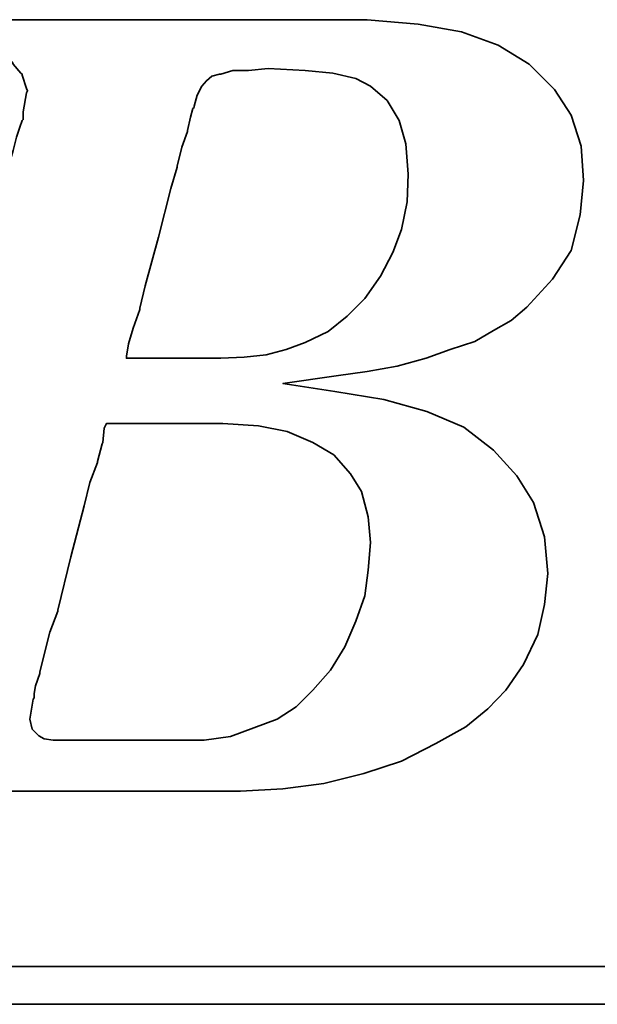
# Model space of a CAD drawing. Header units: millimetres. Extents: x -69 to 445, y -85 to 100.
# Tile 95 of 112: x 283.61 to 285.12, y 2.38 to 4.95. Entities that reach past the tile are written whole.
import ezdxf

# ---------------------------------------------------------------- set-up
doc = ezdxf.new("R2010")
doc.units = ezdxf.units.MM
doc.layers.add('DIM', color=4, linetype='Continuous')
doc.layers.add('layer 1', color=7, linetype='Continuous')

# ---------------------------------------------------------------- blocks, each defined once
blk = doc.blocks.new('TBI MOTION logo(完整正式版)')
at = {"layer": 'layer 1', "color": 22, "lineweight": 35}
for points, knots in [([(-64.65375, -6.86375), (-64.65375, -6.86375), (-64.84375, -7.29625), (-64.84375, -7.29625), (-64.84375, -7.29625), (-64.84375, -7.29625), (-64.86875, -7.34375), (-64.86875, -7.34375), (-64.86875, -7.34375), (-64.86875, -7.34375), (-64.86875, -7.36875), (-64.86875, -7.36875), (-64.86875, -7.36875), (-64.86875, -7.36875), (-65.15375, -7.65375), (-65.15375, -7.65375), (-65.15375, -7.65375), (-65.15375, -7.65375), (-65.17875, -7.65375), (-65.17875, -7.65375), (-65.17875, -7.65375), (-65.17875, -7.65375), (-65.20375, -7.67875), (-65.20375, -7.67875), (-65.20375, -7.67875), (-65.20375, -7.67875), (-65.58875, -7.87125), (-65.58875, -7.87125), (-65.58875, -7.87125), (-65.58875, -7.87125), (-65.63375, -7.87125), (-65.63375, -7.87125), (-65.63375, -7.87125), (-65.63375, -7.87125), (-65.65875, -7.89375), (-65.65875, -7.89375), (-65.65875, -7.89375), (-65.65875, -7.89375), (-66.09375, -7.94375), (-66.09375, -7.94375), (-66.09375, -7.94375), (-66.09375, -7.94375), (-66.11375, -7.94375), (-66.11375, -7.94375), (-66.11375, -7.94375), (-66.11375, -7.94375), (-66.16375, -7.94375), (-66.16375, -7.94375), (-66.16375, -7.94375), (-66.16375, -7.94375), (-66.30875, -7.94375), (-66.30875, -7.94375), (-66.30875, -7.94375), (-66.30875, -7.94375), (-66.69375, -7.94375), (-66.69375, -7.94375), (-66.69375, -7.94375), (-66.69375, -7.94375), (-67.07375, -7.94375), (-67.07375, -7.94375), (-67.07375, -7.94375), (-67.07375, -7.94375), (-67.12375, -7.94375), (-67.12375, -7.94375), (-67.12375, -7.94375), (-67.12375, -7.94375), (-67.12375, -7.96625), (-67.12375, -7.96625), (-67.12375, -7.96625), (-67.12375, -7.96625), (-67.14875, -7.99125), (-67.14875, -7.99125), (-67.14875, -7.99125), (-67.14875, -7.99125), (-67.24375, -8.34875), (-67.24375, -8.34875), (-67.24375, -8.34875), (-67.24375, -8.34875), (-67.31375, -8.68625), (-67.31375, -8.68625), (-67.31375, -8.68625), (-67.31375, -8.68625), (-67.26875, -8.68625), (-67.26875, -8.68625), (-67.26875, -8.68625), (-67.26875, -8.68625), (-67.07375, -8.68625), (-67.07375, -8.68625), (-67.07375, -8.68625), (-67.07375, -8.68625), (-66.54875, -8.68625), (-66.54875, -8.68625), (-66.54875, -8.68625), (-66.54875, -8.68625), (-65.82625, -8.68625), (-65.82625, -8.68625), (-65.82625, -8.68625), (-65.82625, -8.68625), (-65.01375, -8.68625), (-65.01375, -8.68625), (-65.01375, -8.68625), (-65.01375, -8.68625), (-64.05375, -8.68625), (-64.05375, -8.68625), (-64.05375, -8.68625), (-64.05375, -8.68625), (-62.08375, -8.68625), (-62.08375, -8.68625), (-62.08375, -8.68625), (-62.08375, -8.68625), (-60.06875, -8.68625), (-60.06875, -8.68625), (-60.06875, -8.68625), (-60.06875, -8.68625), (-59.10875, -8.68625), (-59.10875, -8.68625), (-59.10875, -8.68625), (-59.10875, -8.68625), (-58.29375, -8.68625), (-58.29375, -8.68625), (-58.29375, -8.68625), (-58.29375, -8.68625), (-57.57375, -8.68625), (-57.57375, -8.68625), (-57.57375, -8.68625), (-57.57375, -8.68625), (-57.04875, -8.68625), (-57.04875, -8.68625), (-57.04875, -8.68625), (-57.04875, -8.68625), (-56.85375, -8.68625), (-56.85375, -8.68625), (-56.85375, -8.68625), (-56.85375, -8.68625), (-56.70875, -8.68625), (-56.70875, -8.68625), (-56.70875, -8.68625), (-56.70875, -8.68625), (-56.61375, -8.68625), (-56.61375, -8.68625), (-56.61375, -8.68625), (-56.61375, -8.68625), (-56.56875, -8.68625), (-56.56875, -8.68625), (-56.56875, -8.68625), (-56.56875, -8.68625), (-55.65375, -8.63875), (-55.65375, -8.63875), (-55.65375, -8.63875), (-55.65375, -8.63875), (-54.76875, -8.51875), (-54.76875, -8.51875), (-54.76875, -8.51875), (-54.76875, -8.51875), (-53.90375, -8.30375), (-53.90375, -8.30375), (-53.90375, -8.30375), (-53.90375, -8.30375), (-53.08875, -8.03875), (-53.08875, -8.03875), (-53.08875, -8.03875), (-53.08875, -8.03875), (-52.34375, -7.65375), (-52.34375, -7.65375), (-52.34375, -7.65375), (-52.34375, -7.65375), (-51.69875, -7.29625), (-51.69875, -7.29625), (-51.69875, -7.29625), (-51.69875, -7.29625), (-51.21875, -6.91125), (-51.21875, -6.91125), (-51.21875, -6.91125), (-51.21875, -6.91125), (-50.83375, -6.50375), (-50.83375, -6.50375), (-50.83375, -6.50375), (-50.83375, -6.50375), (-50.44875, -5.94875), (-50.44875, -5.94875), (-50.44875, -5.94875), (-50.44875, -5.94875), (-50.13875, -5.30375), (-50.13875, -5.30375), (-50.13875, -5.30375), (-50.13875, -5.30375), (-49.99375, -4.65375), (-49.99375, -4.65375), (-49.99375, -4.65375), (-49.99375, -4.65375), (-49.92375, -3.98375), (-49.92375, -3.98375), (-49.92375, -3.98375), (-49.92375, -3.98375), (-49.99375, -3.19374), (-49.99375, -3.19374), (-49.99375, -3.19374), (-49.99375, -3.19374), (-50.23374, -2.44874), (-50.23374, -2.44874), (-50.23374, -2.44874), (-50.23374, -2.44874), (-50.59375, -1.87374), (-50.59375, -1.87374), (-50.59375, -1.87374), (-50.59375, -1.87374), (-51.09875, -1.31874), (-51.09875, -1.31874), (-51.09875, -1.31874), (-51.09875, -1.31874), (-51.74375, -0.81875), (-51.74375, -0.81875), (-51.74375, -0.81875), (-51.74375, -0.81875), (-52.53875, -0.48125), (-52.53875, -0.48125), (-52.53875, -0.48125), (-52.53875, -0.48125), (-53.47375, -0.21875), (-53.47375, -0.21875), (-53.47375, -0.21875), (-53.47375, -0.21875), (-54.52875, -0.04874), (-54.52875, -0.04874), (-54.52875, -0.04874), (-54.52875, -0.04874), (-55.65375, 0.12125), (-55.65375, 0.12125), (-55.65375, 0.12125), (-55.65375, 0.12125), (-54.50375, 0.28624), (-54.50375, 0.28624), (-54.50375, 0.28624), (-54.50375, 0.28624), (-53.83375, 0.38124), (-53.83375, 0.38124), (-53.83375, 0.38124), (-53.83375, 0.38124), (-53.18375, 0.50125), (-53.18375, 0.50125), (-53.18375, 0.50125), (-53.18375, 0.50125), (-52.55875, 0.66874), (-52.55875, 0.66874), (-52.55875, 0.66874), (-52.55875, 0.66874), (-52.03375, 0.86124), (-52.03375, 0.86124), (-52.03375, 0.86124), (-52.03375, 0.86124), (-51.50374, 1.03124), (-51.50374, 1.03124), (-51.50374, 1.03124), (-51.50374, 1.03124), (-51.09875, 1.27125), (-51.09875, 1.27125), (-51.09875, 1.27125), (-51.09875, 1.27125), (-50.71375, 1.48624), (-50.71375, 1.48624), (-50.71375, 1.48624), (-50.71375, 1.48624), (-50.37625, 1.77625), (-50.37625, 1.77625), (-50.37625, 1.77625), (-50.37625, 1.77625), (-49.82375, 2.37625), (-49.82375, 2.37625), (-49.82375, 2.37625), (-49.82375, 2.37625), (-49.41875, 2.99625), (-49.41875, 2.99625), (-49.41875, 2.99625), (-49.41875, 2.99625), (-49.22375, 3.76625), (-49.22375, 3.76625), (-49.22375, 3.76625), (-49.22375, 3.76625), (-49.15375, 4.50874), (-49.15375, 4.50874), (-49.15375, 4.50874), (-49.15375, 4.50874), (-49.20375, 5.25125), (-49.20375, 5.25125), (-49.20375, 5.25125), (-49.20375, 5.25125), (-49.41875, 5.92625), (-49.41875, 5.92625), (-49.41875, 5.92625), (-49.41875, 5.92625), (-49.77875, 6.47625), (-49.77875, 6.47625), (-49.77875, 6.47625), (-49.77875, 6.47625), (-50.33125, 7.02624), (-50.33125, 7.02624), (-50.33125, 7.02624), (-50.33125, 7.02624), (-51.00125, 7.43625), (-51.00125, 7.43625), (-51.00125, 7.43625), (-51.00125, 7.43625), (-51.79375, 7.72625), (-51.79375, 7.72625), (-51.79375, 7.72625), (-51.79375, 7.72625), (-52.72875, 7.89124), (-52.72875, 7.89124), (-52.72875, 7.89124), (-52.72875, 7.89124), (-53.83375, 7.98625), (-53.83375, 7.98625), (-53.83375, 7.98625), (-53.83375, 7.98625), (-53.92875, 7.98625), (-53.92875, 7.98625), (-53.92875, 7.98625), (-53.92875, 7.98625), (-54.26375, 7.98625), (-54.26375, 7.98625), (-54.26375, 7.98625), (-54.26375, 7.98625), (-54.74375, 7.98625), (-54.74375, 7.98625), (-54.74375, 7.98625), (-54.74375, 7.98625), (-55.36875, 7.98625), (-55.36875, 7.98625), (-55.36875, 7.98625), (-55.36875, 7.98625), (-56.13375, 7.98625), (-56.13375, 7.98625), (-56.13375, 7.98625), (-56.13375, 7.98625), (-56.94875, 7.98625), (-56.94875, 7.98625), (-56.94875, 7.98625), (-56.94875, 7.98625), (-58.77625, 7.98625), (-58.77625, 7.98625), (-58.77625, 7.98625), (-58.77625, 7.98625), (-60.59875, 7.98625), (-60.59875, 7.98625), (-60.59875, 7.98625), (-60.59875, 7.98625), (-61.41375, 7.98625), (-61.41375, 7.98625), (-61.41375, 7.98625), (-61.41375, 7.98625), (-62.17875, 7.98625), (-62.17875, 7.98625), (-62.17875, 7.98625), (-62.17875, 7.98625), (-62.80375, 7.98625), (-62.80375, 7.98625), (-62.80375, 7.98625), (-62.80375, 7.98625), (-63.30625, 7.98625), (-63.30625, 7.98625), (-63.30625, 7.98625), (-63.30625, 7.98625), (-63.57375, 7.98625), (-63.57375, 7.98625), (-63.57375, 7.98625), (-63.57375, 7.98625), (-63.57375, 7.96375), (-63.57375, 7.96375), (-63.57375, 7.96375), (-63.57375, 7.96375), (-63.59875, 7.94125), (-63.59875, 7.94125), (-63.59875, 7.94125), (-63.59875, 7.94125), (-63.69375, 7.55625), (-63.69375, 7.55625), (-63.69375, 7.55625), (-63.69375, 7.55625), (-63.76375, 7.24624), (-63.76375, 7.24624), (-63.76375, 7.24624), (-63.76375, 7.24624), (-63.23875, 7.24624), (-63.23875, 7.24624), (-63.23875, 7.24624), (-63.23875, 7.24624), (-62.75875, 7.24624), (-62.75875, 7.24624), (-62.75875, 7.24624), (-62.75875, 7.24624), (-62.61125, 7.24624), (-62.61125, 7.24624), (-62.61125, 7.24624), (-62.61125, 7.24624), (-62.56625, 7.24624), (-62.56625, 7.24624), (-62.56625, 7.24624), (-62.56625, 7.24624), (-62.22875, 7.24624), (-62.22875, 7.24624), (-62.22875, 7.24624), (-62.22875, 7.24624), (-62.20375, 7.24624), (-62.20375, 7.24624), (-62.20375, 7.24624), (-62.20375, 7.24624), (-62.17875, 7.21875), (-62.17875, 7.21875), (-62.17875, 7.21875), (-62.17875, 7.21875), (-61.96375, 7.17125), (-61.96375, 7.17125), (-61.96375, 7.17125), (-61.96375, 7.17125), (-61.72375, 7.12624), (-61.72375, 7.12624), (-61.72375, 7.12624), (-61.72375, 7.12624), (-61.70375, 7.12624), (-61.70375, 7.12624), (-61.70375, 7.12624), (-61.70375, 7.12624), (-61.55875, 7.07624), (-61.55875, 7.07624), (-61.55875, 7.07624), (-61.55875, 7.07624), (-61.50875, 7.07624), (-61.50875, 7.07624), (-61.50875, 7.07624), (-61.50875, 7.07624), (-61.48375, 7.02624), (-61.48375, 7.02624), (-61.48375, 7.02624), (-61.48375, 7.02624), (-61.31875, 6.83375), (-61.31875, 6.83375), (-61.31875, 6.83375), (-61.31875, 6.83375), (-61.29375, 6.81125), (-61.29375, 6.81125), (-61.29375, 6.81125), (-61.29375, 6.81125), (-61.29375, 6.78625), (-61.29375, 6.78625), (-61.29375, 6.78625), (-61.29375, 6.78625), (-61.19875, 6.50124), (-61.19875, 6.50124), (-61.19875, 6.50124), (-61.19875, 6.50124), (-61.17375, 6.45124), (-61.17375, 6.45124), (-61.17375, 6.45124), (-61.17375, 6.45124), (-61.19875, 6.40625), (-61.19875, 6.40625), (-61.19875, 6.40625), (-61.19875, 6.40625), (-61.26875, 5.99624), (-61.26875, 5.99624), (-61.26875, 5.99624), (-61.26875, 5.99624), (-61.26875, 5.85125), (-61.26875, 5.85125), (-61.26875, 5.85125), (-61.26875, 5.85125), (-61.26875, 5.82625), (-61.26875, 5.82625), (-61.26875, 5.82625), (-61.26875, 5.82625), (-61.29375, 5.80625), (-61.29375, 5.80625), (-61.29375, 5.80625), (-61.29375, 5.80625), (-61.34125, 5.66125), (-61.34125, 5.66125), (-61.34125, 5.66125), (-61.34125, 5.66125), (-61.41375, 5.44625), (-61.41375, 5.44625), (-61.41375, 5.44625), (-61.41375, 5.44625), (-61.48375, 5.15625), (-61.48375, 5.15625), (-61.48375, 5.15625), (-61.48375, 5.15625), (-61.58375, 4.82124), (-61.58375, 4.82124), (-61.58375, 4.82124), (-61.58375, 4.82124), (-61.79875, 4.00375), (-61.79875, 4.00375), (-61.79875, 4.00375), (-61.79875, 4.00375), (-62.05875, 2.99625), (-62.05875, 2.99625), (-62.05875, 2.99625), (-62.05875, 2.99625), (-62.34875, 1.91625), (-62.34875, 1.91625), (-62.34875, 1.91625), (-62.34875, 1.91625), (-62.97375, -0.41124), (-62.97375, -0.41124), (-62.97375, -0.41124), (-62.97375, -0.41124), (-63.59875, -2.75875), (-63.59875, -2.75875), (-63.59875, -2.75875), (-63.59875, -2.75875), (-63.88375, -3.86374), (-63.88375, -3.86374), (-63.88375, -3.86374), (-63.88375, -3.86374), (-64.14875, -4.82374), (-64.14875, -4.82374), (-64.14875, -4.82374), (-64.14875, -4.82374), (-64.36375, -5.64125), (-64.36375, -5.64125), (-64.36375, -5.64125), (-64.36375, -5.64125), (-64.43625, -5.97625), (-64.43625, -5.97625), (-64.43625, -5.97625), (-64.43625, -5.97625), (-64.50875, -6.28625), (-64.50875, -6.28625), (-64.50875, -6.28625), (-64.50875, -6.28625), (-64.50875, -6.30875), (-64.50875, -6.30875), (-64.50875, -6.30875), (-64.50875, -6.30875), (-64.57875, -6.50375), (-64.57875, -6.50375), (-64.57875, -6.50375), (-64.57875, -6.50375), (-64.62875, -6.69625), (-64.62875, -6.69625), (-64.62875, -6.69625), (-64.62875, -6.69625), (-64.62875, -6.76875), (-64.62875, -6.76875), (-64.62875, -6.76875), (-64.62875, -6.76875), (-64.62875, -6.81375), (-64.62875, -6.81375), (-64.62875, -6.81375), (-64.62875, -6.81375), (-64.62875, -6.83875), (-64.62875, -6.83875), (-64.62875, -6.83875), (-64.62875, -6.83875), (-64.65375, -6.86375), (-64.65375, -6.86375)], [0, 0, 0, 0, 0.00719424, 0.00719424, 0.00719424, 0.00719424, 0.01438849, 0.01438849, 0.01438849, 0.01438849, 0.02158273, 0.02158273, 0.02158273, 0.02158273, 0.02877698, 0.02877698, 0.02877698, 0.02877698, 0.03597122, 0.03597122, 0.03597122, 0.03597122, 0.04316547, 0.04316547, 0.04316547, 0.04316547, 0.05035971, 0.05035971, 0.05035971, 0.05035971, 0.05755396, 0.05755396, 0.05755396, 0.05755396, 0.0647482, 0.0647482, 0.0647482, 0.0647482, 0.07194245, 0.07194245, 0.07194245, 0.07194245, 0.07913669, 0.07913669, 0.07913669, 0.07913669, 0.08633094, 0.08633094, 0.08633094, 0.08633094, 0.09352518, 0.09352518, 0.09352518, 0.09352518, 0.10071942, 0.10071942, 0.10071942, 0.10071942, 0.10791367, 0.10791367, 0.10791367, 0.10791367, 0.11510791, 0.11510791, 0.11510791, 0.11510791, 0.12230216, 0.12230216, 0.12230216, 0.12230216, 0.1294964, 0.1294964, 0.1294964, 0.1294964, 0.13669065, 0.13669065, 0.13669065, 0.13669065, 0.14388489, 0.14388489, 0.14388489, 0.14388489, 0.15107914, 0.15107914, 0.15107914, 0.15107914, 0.15827338, 0.15827338, 0.15827338, 0.15827338, 0.16546763, 0.16546763, 0.16546763, 0.16546763, 0.17266187, 0.17266187, 0.17266187, 0.17266187, 0.17985612, 0.17985612, 0.17985612, 0.17985612, 0.18705036, 0.18705036, 0.18705036, 0.18705036, 0.1942446, 0.1942446, 0.1942446, 0.1942446, 0.20143885, 0.20143885, 0.20143885, 0.20143885, 0.20863309, 0.20863309, 0.20863309, 0.20863309, 0.21582734, 0.21582734, 0.21582734, 0.21582734, 0.22302158, 0.22302158, 0.22302158, 0.22302158, 0.23021583, 0.23021583, 0.23021583, 0.23021583, 0.23741007, 0.23741007, 0.23741007, 0.23741007, 0.24460432, 0.24460432, 0.24460432, 0.24460432, 0.25179856, 0.25179856, 0.25179856, 0.25179856, 0.25899281, 0.25899281, 0.25899281, 0.25899281, 0.26618705, 0.26618705, 0.26618705, 0.26618705, 0.27338129, 0.27338129, 0.27338129, 0.27338129, 0.28057554, 0.28057554, 0.28057554, 0.28057554, 0.28776978, 0.28776978, 0.28776978, 0.28776978, 0.29496403, 0.29496403, 0.29496403, 0.29496403, 0.30215827, 0.30215827, 0.30215827, 0.30215827, 0.30935252, 0.30935252, 0.30935252, 0.30935252, 0.31654676, 0.31654676, 0.31654676, 0.31654676, 0.32374101, 0.32374101, 0.32374101, 0.32374101, 0.33093525, 0.33093525, 0.33093525, 0.33093525, 0.3381295, 0.3381295, 0.3381295, 0.3381295, 0.34532374, 0.34532374, 0.34532374, 0.34532374, 0.35251799, 0.35251799, 0.35251799, 0.35251799, 0.35971223, 0.35971223, 0.35971223, 0.35971223, 0.36690647, 0.36690647, 0.36690647, 0.36690647, 0.37410072, 0.37410072, 0.37410072, 0.37410072, 0.38129496, 0.38129496, 0.38129496, 0.38129496, 0.38848921, 0.38848921, 0.38848921, 0.38848921, 0.39568345, 0.39568345, 0.39568345, 0.39568345, 0.4028777, 0.4028777, 0.4028777, 0.4028777, 0.41007194, 0.41007194, 0.41007194, 0.41007194, 0.41726619, 0.41726619, 0.41726619, 0.41726619, 0.42446043, 0.42446043, 0.42446043, 0.42446043, 0.43165468, 0.43165468, 0.43165468, 0.43165468, 0.43884892, 0.43884892, 0.43884892, 0.43884892, 0.44604317, 0.44604317, 0.44604317, 0.44604317, 0.45323741, 0.45323741, 0.45323741, 0.45323741, 0.46043165, 0.46043165, 0.46043165, 0.46043165, 0.4676259, 0.4676259, 0.4676259, 0.4676259, 0.47482014, 0.47482014, 0.47482014, 0.47482014, 0.48201439, 0.48201439, 0.48201439, 0.48201439, 0.48920863, 0.48920863, 0.48920863, 0.48920863, 0.49640288, 0.49640288, 0.49640288, 0.49640288, 0.50359712, 0.50359712, 0.50359712, 0.50359712, 0.51079137, 0.51079137, 0.51079137, 0.51079137, 0.51798561, 0.51798561, 0.51798561, 0.51798561, 0.52517986, 0.52517986, 0.52517986, 0.52517986, 0.5323741, 0.5323741, 0.5323741, 0.5323741, 0.53956835, 0.53956835, 0.53956835, 0.53956835, 0.54676259, 0.54676259, 0.54676259, 0.54676259, 0.55395683, 0.55395683, 0.55395683, 0.55395683, 0.56115108, 0.56115108, 0.56115108, 0.56115108, 0.56834532, 0.56834532, 0.56834532, 0.56834532, 0.57553957, 0.57553957, 0.57553957, 0.57553957, 0.58273381, 0.58273381, 0.58273381, 0.58273381, 0.58992806, 0.58992806, 0.58992806, 0.58992806, 0.5971223, 0.5971223, 0.5971223, 0.5971223, 0.60431655, 0.60431655, 0.60431655, 0.60431655, 0.61151079, 0.61151079, 0.61151079, 0.61151079, 0.61870504, 0.61870504, 0.61870504, 0.61870504, 0.62589928, 0.62589928, 0.62589928, 0.62589928, 0.63309353, 0.63309353, 0.63309353, 0.63309353, 0.64028777, 0.64028777, 0.64028777, 0.64028777, 0.64748201, 0.64748201, 0.64748201, 0.64748201, 0.65467626, 0.65467626, 0.65467626, 0.65467626, 0.6618705, 0.6618705, 0.6618705, 0.6618705, 0.66906475, 0.66906475, 0.66906475, 0.66906475, 0.67625899, 0.67625899, 0.67625899, 0.67625899, 0.68345324, 0.68345324, 0.68345324, 0.68345324, 0.69064748, 0.69064748, 0.69064748, 0.69064748, 0.69784173, 0.69784173, 0.69784173, 0.69784173, 0.70503597, 0.70503597, 0.70503597, 0.70503597, 0.71223022, 0.71223022, 0.71223022, 0.71223022, 0.71942446, 0.71942446, 0.71942446, 0.71942446, 0.72661871, 0.72661871, 0.72661871, 0.72661871, 0.73381295, 0.73381295, 0.73381295, 0.73381295, 0.74100719, 0.74100719, 0.74100719, 0.74100719, 0.74820144, 0.74820144, 0.74820144, 0.74820144, 0.75539568, 0.75539568, 0.75539568, 0.75539568, 0.76258993, 0.76258993, 0.76258993, 0.76258993, 0.76978417, 0.76978417, 0.76978417, 0.76978417, 0.77697842, 0.77697842, 0.77697842, 0.77697842, 0.78417266, 0.78417266, 0.78417266, 0.78417266, 0.79136691, 0.79136691, 0.79136691, 0.79136691, 0.79856115, 0.79856115, 0.79856115, 0.79856115, 0.8057554, 0.8057554, 0.8057554, 0.8057554, 0.81294964, 0.81294964, 0.81294964, 0.81294964, 0.82014388, 0.82014388, 0.82014388, 0.82014388, 0.82733813, 0.82733813, 0.82733813, 0.82733813, 0.83453237, 0.83453237, 0.83453237, 0.83453237, 0.84172662, 0.84172662, 0.84172662, 0.84172662, 0.84892086, 0.84892086, 0.84892086, 0.84892086, 0.85611511, 0.85611511, 0.85611511, 0.85611511, 0.86330935, 0.86330935, 0.86330935, 0.86330935, 0.8705036, 0.8705036, 0.8705036, 0.8705036, 0.87769784, 0.87769784, 0.87769784, 0.87769784, 0.88489209, 0.88489209, 0.88489209, 0.88489209, 0.89208633, 0.89208633, 0.89208633, 0.89208633, 0.89928058, 0.89928058, 0.89928058, 0.89928058, 0.90647482, 0.90647482, 0.90647482, 0.90647482, 0.91366906, 0.91366906, 0.91366906, 0.91366906, 0.92086331, 0.92086331, 0.92086331, 0.92086331, 0.92805755, 0.92805755, 0.92805755, 0.92805755, 0.9352518, 0.9352518, 0.9352518, 0.9352518, 0.94244604, 0.94244604, 0.94244604, 0.94244604, 0.94964029, 0.94964029, 0.94964029, 0.94964029, 0.95683453, 0.95683453, 0.95683453, 0.95683453, 0.96402878, 0.96402878, 0.96402878, 0.96402878, 0.97122302, 0.97122302, 0.97122302, 0.97122302, 0.97841727, 0.97841727, 0.97841727, 0.97841727, 0.98561151, 0.98561151, 0.98561151, 0.98561151, 0.99280576, 0.99280576, 0.99280576, 0.99280576, 1, 1, 1, 1]), ([(-57.50375, 6.35625), (-57.50375, 6.35625), (-57.57375, 6.11625), (-57.57375, 6.11625), (-57.57375, 6.11625), (-57.57375, 6.11625), (-57.57375, 6.09125), (-57.57375, 6.09125), (-57.57375, 6.09125), (-57.57375, 6.09125), (-57.59875, 6.06625), (-57.59875, 6.06625), (-57.59875, 6.06625), (-57.59875, 6.06625), (-57.64875, 5.87625), (-57.64875, 5.87625), (-57.64875, 5.87625), (-57.64875, 5.87625), (-57.71875, 5.58875), (-57.71875, 5.58875), (-57.71875, 5.58875), (-57.71875, 5.58875), (-57.71875, 5.56625), (-57.71875, 5.56625), (-57.71875, 5.56625), (-57.71875, 5.56625), (-57.83875, 5.23125), (-57.83875, 5.23125), (-57.83875, 5.23125), (-57.83875, 5.23125), (-57.93625, 4.82124), (-57.93625, 4.82124), (-57.93625, 4.82124), (-57.93625, 4.82124), (-57.93625, 4.79624), (-57.93625, 4.79624), (-57.93625, 4.79624), (-57.93625, 4.79624), (-58.07875, 4.34125), (-58.07875, 4.34125), (-58.07875, 4.34125), (-58.07875, 4.34125), (-58.34375, 3.28625), (-58.34375, 3.28625), (-58.34375, 3.28625), (-58.34375, 3.28625), (-58.62875, 2.23124), (-58.62875, 2.23124), (-58.62875, 2.23124), (-58.62875, 2.23124), (-58.74875, 1.75125), (-58.74875, 1.75125), (-58.74875, 1.75125), (-58.74875, 1.75125), (-58.74875, 1.72625), (-58.74875, 1.72625), (-58.74875, 1.72625), (-58.74875, 1.72625), (-58.89375, 1.31625), (-58.89375, 1.31625), (-58.89375, 1.31625), (-58.89375, 1.31625), (-58.98875, 0.98124), (-58.98875, 0.98124), (-58.98875, 0.98124), (-58.98875, 0.98124), (-59.03875, 0.71625), (-59.03875, 0.71625), (-59.03875, 0.71625), (-59.03875, 0.71625), (-59.03875, 0.66874), (-59.03875, 0.66874), (-59.03875, 0.66874), (-59.03875, 0.66874), (-58.91875, 0.66874), (-58.91875, 0.66874), (-58.91875, 0.66874), (-58.91875, 0.66874), (-58.53375, 0.66874), (-58.53375, 0.66874), (-58.53375, 0.66874), (-58.53375, 0.66874), (-58.10375, 0.66874), (-58.10375, 0.66874), (-58.10375, 0.66874), (-58.10375, 0.66874), (-57.66875, 0.66874), (-57.66875, 0.66874), (-57.66875, 0.66874), (-57.66875, 0.66874), (-57.33375, 0.66874), (-57.33375, 0.66874), (-57.33375, 0.66874), (-57.33375, 0.66874), (-57.09375, 0.66874), (-57.09375, 0.66874), (-57.09375, 0.66874), (-57.09375, 0.66874), (-56.99875, 0.66874), (-56.99875, 0.66874), (-56.99875, 0.66874), (-56.99875, 0.66874), (-56.49375, 0.69374), (-56.49375, 0.69374), (-56.49375, 0.69374), (-56.49375, 0.69374), (-56.01375, 0.74374), (-56.01375, 0.74374), (-56.01375, 0.74374), (-56.01375, 0.74374), (-55.58375, 0.86124), (-55.58375, 0.86124), (-55.58375, 0.86124), (-55.58375, 0.86124), (-55.17375, 1.00624), (-55.17375, 1.00624), (-55.17375, 1.00624), (-55.17375, 1.00624), (-54.67375, 1.24625), (-54.67375, 1.24625), (-54.67375, 1.24625), (-54.67375, 1.24625), (-54.26375, 1.58124), (-54.26375, 1.58124), (-54.26375, 1.58124), (-54.26375, 1.58124), (-53.87875, 1.96374), (-53.87875, 1.96374), (-53.87875, 1.96374), (-53.87875, 1.96374), (-53.54375, 2.44625), (-53.54375, 2.44625), (-53.54375, 2.44625), (-53.54375, 2.44625), (-53.27875, 2.95125), (-53.27875, 2.95125), (-53.27875, 2.95125), (-53.27875, 2.95125), (-53.08875, 3.45124), (-53.08875, 3.45124), (-53.08875, 3.45124), (-53.08875, 3.45124), (-52.96875, 4.05124), (-52.96875, 4.05124), (-52.96875, 4.05124), (-52.96875, 4.05124), (-52.94375, 4.65125), (-52.94375, 4.65125), (-52.94375, 4.65125), (-52.94375, 4.65125), (-52.99375, 5.30125), (-52.99375, 5.30125), (-52.99375, 5.30125), (-52.99375, 5.30125), (-53.13875, 5.80625), (-53.13875, 5.80625), (-53.13875, 5.80625), (-53.13875, 5.80625), (-53.39875, 6.23625), (-53.39875, 6.23625), (-53.39875, 6.23625), (-53.39875, 6.23625), (-53.75875, 6.54875), (-53.75875, 6.54875), (-53.75875, 6.54875), (-53.75875, 6.54875), (-54.07375, 6.71625), (-54.07375, 6.71625), (-54.07375, 6.71625), (-54.07375, 6.71625), (-54.57375, 6.83375), (-54.57375, 6.83375), (-54.57375, 6.83375), (-54.57375, 6.83375), (-55.17375, 6.88625), (-55.17375, 6.88625), (-55.17375, 6.88625), (-55.17375, 6.88625), (-55.96875, 6.93125), (-55.96875, 6.93125), (-55.96875, 6.93125), (-55.96875, 6.93125), (-56.39875, 6.88625), (-56.39875, 6.88625), (-56.39875, 6.88625), (-56.39875, 6.88625), (-56.42125, 6.88625), (-56.42125, 6.88625), (-56.42125, 6.88625), (-56.42125, 6.88625), (-56.73375, 6.88625), (-56.73375, 6.88625), (-56.73375, 6.88625), (-56.73375, 6.88625), (-56.99875, 6.81125), (-56.99875, 6.81125), (-56.99875, 6.81125), (-56.99875, 6.81125), (-57.02375, 6.81125), (-57.02375, 6.81125), (-57.02375, 6.81125), (-57.02375, 6.81125), (-57.18875, 6.76625), (-57.18875, 6.76625), (-57.18875, 6.76625), (-57.18875, 6.76625), (-57.30875, 6.66625), (-57.30875, 6.66625), (-57.30875, 6.66625), (-57.30875, 6.66625), (-57.40875, 6.54875), (-57.40875, 6.54875), (-57.40875, 6.54875), (-57.40875, 6.54875), (-57.50375, 6.35625), (-57.50375, 6.35625)], [0, 0, 0, 0, 0.01851852, 0.01851852, 0.01851852, 0.01851852, 0.03703704, 0.03703704, 0.03703704, 0.03703704, 0.05555556, 0.05555556, 0.05555556, 0.05555556, 0.07407407, 0.07407407, 0.07407407, 0.07407407, 0.09259259, 0.09259259, 0.09259259, 0.09259259, 0.11111111, 0.11111111, 0.11111111, 0.11111111, 0.12962963, 0.12962963, 0.12962963, 0.12962963, 0.14814815, 0.14814815, 0.14814815, 0.14814815, 0.16666667, 0.16666667, 0.16666667, 0.16666667, 0.18518519, 0.18518519, 0.18518519, 0.18518519, 0.2037037, 0.2037037, 0.2037037, 0.2037037, 0.22222222, 0.22222222, 0.22222222, 0.22222222, 0.24074074, 0.24074074, 0.24074074, 0.24074074, 0.25925926, 0.25925926, 0.25925926, 0.25925926, 0.27777778, 0.27777778, 0.27777778, 0.27777778, 0.2962963, 0.2962963, 0.2962963, 0.2962963, 0.31481481, 0.31481481, 0.31481481, 0.31481481, 0.33333333, 0.33333333, 0.33333333, 0.33333333, 0.35185185, 0.35185185, 0.35185185, 0.35185185, 0.37037037, 0.37037037, 0.37037037, 0.37037037, 0.38888889, 0.38888889, 0.38888889, 0.38888889, 0.40740741, 0.40740741, 0.40740741, 0.40740741, 0.42592593, 0.42592593, 0.42592593, 0.42592593, 0.44444444, 0.44444444, 0.44444444, 0.44444444, 0.46296296, 0.46296296, 0.46296296, 0.46296296, 0.48148148, 0.48148148, 0.48148148, 0.48148148, 0.5, 0.5, 0.5, 0.5, 0.51851852, 0.51851852, 0.51851852, 0.51851852, 0.53703704, 0.53703704, 0.53703704, 0.53703704, 0.55555556, 0.55555556, 0.55555556, 0.55555556, 0.57407407, 0.57407407, 0.57407407, 0.57407407, 0.59259259, 0.59259259, 0.59259259, 0.59259259, 0.61111111, 0.61111111, 0.61111111, 0.61111111, 0.62962963, 0.62962963, 0.62962963, 0.62962963, 0.64814815, 0.64814815, 0.64814815, 0.64814815, 0.66666667, 0.66666667, 0.66666667, 0.66666667, 0.68518519, 0.68518519, 0.68518519, 0.68518519, 0.7037037, 0.7037037, 0.7037037, 0.7037037, 0.72222222, 0.72222222, 0.72222222, 0.72222222, 0.74074074, 0.74074074, 0.74074074, 0.74074074, 0.75925926, 0.75925926, 0.75925926, 0.75925926, 0.77777778, 0.77777778, 0.77777778, 0.77777778, 0.7962963, 0.7962963, 0.7962963, 0.7962963, 0.81481481, 0.81481481, 0.81481481, 0.81481481, 0.83333333, 0.83333333, 0.83333333, 0.83333333, 0.85185185, 0.85185185, 0.85185185, 0.85185185, 0.87037037, 0.87037037, 0.87037037, 0.87037037, 0.88888889, 0.88888889, 0.88888889, 0.88888889, 0.90740741, 0.90740741, 0.90740741, 0.90740741, 0.92592593, 0.92592593, 0.92592593, 0.92592593, 0.94444444, 0.94444444, 0.94444444, 0.94444444, 0.96296296, 0.96296296, 0.96296296, 0.96296296, 0.98148148, 0.98148148, 0.98148148, 0.98148148, 1, 1, 1, 1]), ([(-61.03125, -6.57375), (-61.03125, -6.57375), (-61.03125, -6.67125), (-61.03125, -6.67125), (-61.03125, -6.67125), (-61.03125, -6.67125), (-61.05375, -6.69625), (-61.05375, -6.69625), (-61.05375, -6.69625), (-61.05375, -6.69625), (-61.12375, -7.12875), (-61.12375, -7.12875), (-61.12375, -7.12875), (-61.12375, -7.12875), (-61.07875, -7.34375), (-61.07875, -7.34375), (-61.07875, -7.34375), (-61.07875, -7.34375), (-60.93375, -7.48875), (-60.93375, -7.48875), (-60.93375, -7.48875), (-60.93375, -7.48875), (-60.81375, -7.55625), (-60.81375, -7.55625), (-60.81375, -7.55625), (-60.81375, -7.55625), (-60.62375, -7.58375), (-60.62375, -7.58375), (-60.62375, -7.58375), (-60.62375, -7.58375), (-60.30875, -7.58375), (-60.30875, -7.58375), (-60.30875, -7.58375), (-60.30875, -7.58375), (-59.97375, -7.58375), (-59.97375, -7.58375), (-59.97375, -7.58375), (-59.97375, -7.58375), (-59.87875, -7.58375), (-59.87875, -7.58375), (-59.87875, -7.58375), (-59.87875, -7.58375), (-59.63625, -7.58375), (-59.63625, -7.58375), (-59.63625, -7.58375), (-59.63625, -7.58375), (-58.96875, -7.58375), (-58.96875, -7.58375), (-58.96875, -7.58375), (-58.96875, -7.58375), (-58.29375, -7.58375), (-58.29375, -7.58375), (-58.29375, -7.58375), (-58.29375, -7.58375), (-58.05375, -7.58375), (-58.05375, -7.58375), (-58.05375, -7.58375), (-58.05375, -7.58375), (-57.98375, -7.58375), (-57.98375, -7.58375), (-57.98375, -7.58375), (-57.98375, -7.58375), (-57.35875, -7.58375), (-57.35875, -7.58375), (-57.35875, -7.58375), (-57.35875, -7.58375), (-56.78375, -7.50875), (-56.78375, -7.50875), (-56.78375, -7.50875), (-56.78375, -7.50875), (-56.27875, -7.31875), (-56.27875, -7.31875), (-56.27875, -7.31875), (-56.27875, -7.31875), (-55.77375, -7.12875), (-55.77375, -7.12875), (-55.77375, -7.12875), (-55.77375, -7.12875), (-55.36875, -6.86375), (-55.36875, -6.86375), (-55.36875, -6.86375), (-55.36875, -6.86375), (-55.00875, -6.50375), (-55.00875, -6.50375), (-55.00875, -6.50375), (-55.00875, -6.50375), (-54.62375, -6.06875), (-54.62375, -6.06875), (-54.62375, -6.06875), (-54.62375, -6.06875), (-54.31375, -5.56875), (-54.31375, -5.56875), (-54.31375, -5.56875), (-54.31375, -5.56875), (-54.07375, -5.01625), (-54.07375, -5.01625), (-54.07375, -5.01625), (-54.07375, -5.01625), (-53.87875, -4.46374), (-53.87875, -4.46374), (-53.87875, -4.46374), (-53.87875, -4.46374), (-53.80875, -3.91375), (-53.80875, -3.91375), (-53.80875, -3.91375), (-53.80875, -3.91375), (-53.75875, -3.31375), (-53.75875, -3.31375), (-53.75875, -3.31375), (-53.75875, -3.31375), (-53.80875, -2.75875), (-53.80875, -2.75875), (-53.80875, -2.75875), (-53.80875, -2.75875), (-53.95375, -2.20875), (-53.95375, -2.20875), (-53.95375, -2.20875), (-53.95375, -2.20875), (-54.19375, -1.82625), (-54.19375, -1.82625), (-54.19375, -1.82625), (-54.19375, -1.82625), (-54.55375, -1.41875), (-54.55375, -1.41875), (-54.55375, -1.41875), (-54.55375, -1.41875), (-55.00875, -1.15125), (-55.00875, -1.15125), (-55.00875, -1.15125), (-55.00875, -1.15125), (-55.56125, -0.91375), (-55.56125, -0.91375), (-55.56125, -0.91375), (-55.56125, -0.91375), (-56.18125, -0.79375), (-56.18125, -0.79375), (-56.18125, -0.79375), (-56.18125, -0.79375), (-56.94875, -0.74374), (-56.94875, -0.74374), (-56.94875, -0.74374), (-56.94875, -0.74374), (-56.99875, -0.74374), (-56.99875, -0.74374), (-56.99875, -0.74374), (-56.99875, -0.74374), (-57.09375, -0.74374), (-57.09375, -0.74374), (-57.09375, -0.74374), (-57.09375, -0.74374), (-57.38375, -0.74374), (-57.38375, -0.74374), (-57.38375, -0.74374), (-57.38375, -0.74374), (-57.76875, -0.74374), (-57.76875, -0.74374), (-57.76875, -0.74374), (-57.76875, -0.74374), (-58.24625, -0.74374), (-58.24625, -0.74374), (-58.24625, -0.74374), (-58.24625, -0.74374), (-58.72875, -0.74374), (-58.72875, -0.74374), (-58.72875, -0.74374), (-58.72875, -0.74374), (-59.20875, -0.74374), (-59.20875, -0.74374), (-59.20875, -0.74374), (-59.20875, -0.74374), (-59.46875, -0.74374), (-59.46875, -0.74374), (-59.46875, -0.74374), (-59.46875, -0.74374), (-59.51625, -0.83875), (-59.51625, -0.83875), (-59.51625, -0.83875), (-59.51625, -0.83875), (-59.54375, -1.15125), (-59.54375, -1.15125), (-59.54375, -1.15125), (-59.54375, -1.15125), (-59.56375, -1.17874), (-59.56375, -1.17874), (-59.56375, -1.17874), (-59.56375, -1.17874), (-59.66375, -1.55875), (-59.66375, -1.55875), (-59.66375, -1.55875), (-59.66375, -1.55875), (-59.66375, -1.58375), (-59.66375, -1.58375), (-59.66375, -1.58375), (-59.66375, -1.58375), (-59.82875, -2.01874), (-59.82875, -2.01874), (-59.82875, -2.01874), (-59.82875, -2.01874), (-59.94875, -2.52125), (-59.94875, -2.52125), (-59.94875, -2.52125), (-59.94875, -2.52125), (-60.23875, -3.62375), (-60.23875, -3.62375), (-60.23875, -3.62375), (-60.23875, -3.62375), (-60.52375, -4.77624), (-60.52375, -4.77624), (-60.52375, -4.77624), (-60.52375, -4.77624), (-60.52375, -4.79874), (-60.52375, -4.79874), (-60.52375, -4.79874), (-60.52375, -4.79874), (-60.69125, -5.25375), (-60.69125, -5.25375), (-60.69125, -5.25375), (-60.69125, -5.25375), (-60.81375, -5.73625), (-60.81375, -5.73625), (-60.81375, -5.73625), (-60.81375, -5.73625), (-60.90875, -6.11875), (-60.90875, -6.11875), (-60.90875, -6.11875), (-60.90875, -6.11875), (-60.90875, -6.14375), (-60.90875, -6.14375), (-60.90875, -6.14375), (-60.90875, -6.14375), (-61.00375, -6.40875), (-61.00375, -6.40875), (-61.00375, -6.40875), (-61.00375, -6.40875), (-61.03125, -6.57375), (-61.03125, -6.57375)], [0, 0, 0, 0, 0.01694915, 0.01694915, 0.01694915, 0.01694915, 0.03389831, 0.03389831, 0.03389831, 0.03389831, 0.05084746, 0.05084746, 0.05084746, 0.05084746, 0.06779661, 0.06779661, 0.06779661, 0.06779661, 0.08474576, 0.08474576, 0.08474576, 0.08474576, 0.10169492, 0.10169492, 0.10169492, 0.10169492, 0.11864407, 0.11864407, 0.11864407, 0.11864407, 0.13559322, 0.13559322, 0.13559322, 0.13559322, 0.15254237, 0.15254237, 0.15254237, 0.15254237, 0.16949153, 0.16949153, 0.16949153, 0.16949153, 0.18644068, 0.18644068, 0.18644068, 0.18644068, 0.20338983, 0.20338983, 0.20338983, 0.20338983, 0.22033898, 0.22033898, 0.22033898, 0.22033898, 0.23728814, 0.23728814, 0.23728814, 0.23728814, 0.25423729, 0.25423729, 0.25423729, 0.25423729, 0.27118644, 0.27118644, 0.27118644, 0.27118644, 0.28813559, 0.28813559, 0.28813559, 0.28813559, 0.30508475, 0.30508475, 0.30508475, 0.30508475, 0.3220339, 0.3220339, 0.3220339, 0.3220339, 0.33898305, 0.33898305, 0.33898305, 0.33898305, 0.3559322, 0.3559322, 0.3559322, 0.3559322, 0.37288136, 0.37288136, 0.37288136, 0.37288136, 0.38983051, 0.38983051, 0.38983051, 0.38983051, 0.40677966, 0.40677966, 0.40677966, 0.40677966, 0.42372881, 0.42372881, 0.42372881, 0.42372881, 0.44067797, 0.44067797, 0.44067797, 0.44067797, 0.45762712, 0.45762712, 0.45762712, 0.45762712, 0.47457627, 0.47457627, 0.47457627, 0.47457627, 0.49152542, 0.49152542, 0.49152542, 0.49152542, 0.50847458, 0.50847458, 0.50847458, 0.50847458, 0.52542373, 0.52542373, 0.52542373, 0.52542373, 0.54237288, 0.54237288, 0.54237288, 0.54237288, 0.55932203, 0.55932203, 0.55932203, 0.55932203, 0.57627119, 0.57627119, 0.57627119, 0.57627119, 0.59322034, 0.59322034, 0.59322034, 0.59322034, 0.61016949, 0.61016949, 0.61016949, 0.61016949, 0.62711864, 0.62711864, 0.62711864, 0.62711864, 0.6440678, 0.6440678, 0.6440678, 0.6440678, 0.66101695, 0.66101695, 0.66101695, 0.66101695, 0.6779661, 0.6779661, 0.6779661, 0.6779661, 0.69491525, 0.69491525, 0.69491525, 0.69491525, 0.71186441, 0.71186441, 0.71186441, 0.71186441, 0.72881356, 0.72881356, 0.72881356, 0.72881356, 0.74576271, 0.74576271, 0.74576271, 0.74576271, 0.76271186, 0.76271186, 0.76271186, 0.76271186, 0.77966102, 0.77966102, 0.77966102, 0.77966102, 0.79661017, 0.79661017, 0.79661017, 0.79661017, 0.81355932, 0.81355932, 0.81355932, 0.81355932, 0.83050847, 0.83050847, 0.83050847, 0.83050847, 0.84745763, 0.84745763, 0.84745763, 0.84745763, 0.86440678, 0.86440678, 0.86440678, 0.86440678, 0.88135593, 0.88135593, 0.88135593, 0.88135593, 0.89830508, 0.89830508, 0.89830508, 0.89830508, 0.91525424, 0.91525424, 0.91525424, 0.91525424, 0.93220339, 0.93220339, 0.93220339, 0.93220339, 0.94915254, 0.94915254, 0.94915254, 0.94915254, 0.96610169, 0.96610169, 0.96610169, 0.96610169, 0.98305085, 0.98305085, 0.98305085, 0.98305085, 1, 1, 1, 1]), ([(75.90875, -9.47875), (75.90875, -9.47875), (75.90875, -12.28625), (75.90875, -12.28625), (75.90875, -12.28625), (75.90875, -12.28625), (75.90875, -12.47875), (75.90875, -12.47875), (75.90875, -12.47875), (75.90875, -12.47875), (75.71625, -12.47875), (75.71625, -12.47875), (75.71625, -12.47875), (75.71625, -12.47875), (-88.32875, -12.47875), (-88.32875, -12.47875), (-88.32875, -12.47875), (-88.32875, -12.47875), (-88.32875, -13.29375), (-88.32875, -13.29375), (-88.32875, -13.29375), (-88.32875, -13.29375), (82.89125, -13.29375), (82.89125, -13.29375), (82.89125, -13.29375), (82.89125, -13.29375), (75.90875, -9.47875), (75.90875, -9.47875)], [0, 0, 0, 0, 0.14285714, 0.14285714, 0.14285714, 0.14285714, 0.28571429, 0.28571429, 0.28571429, 0.28571429, 0.42857143, 0.42857143, 0.42857143, 0.42857143, 0.57142857, 0.57142857, 0.57142857, 0.57142857, 0.71428571, 0.71428571, 0.71428571, 0.71428571, 0.85714286, 0.85714286, 0.85714286, 0.85714286, 1, 1, 1, 1])]:
    blk.add_open_spline(points, degree=3, knots=knots, dxfattribs=at)

msp = doc.modelspace()

# ---------------------------------------------------------------- block references
at = {"layer": 'DIM', "xscale": 0.1209599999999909, "yscale": 0.1209599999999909, "zscale": 0.1209599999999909}
msp.add_blockref('TBI MOTION logo(完整正式版)', (291.0323, 3.9849), dxfattribs=at)

doc.saveas('drawing.dxf')
